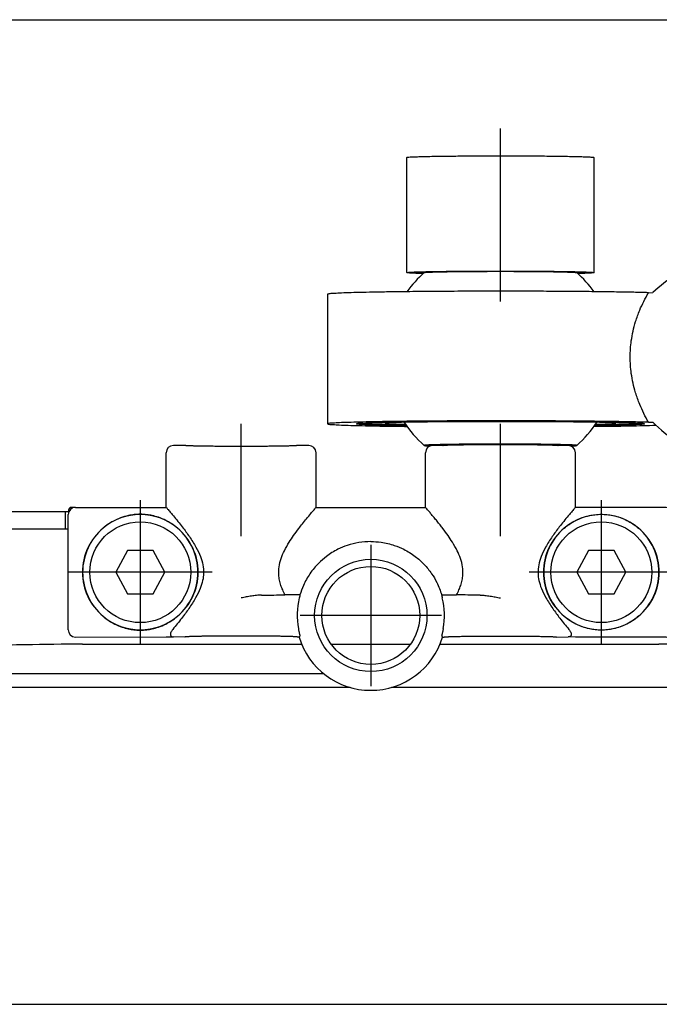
# Model space of a CAD drawing. Header units: millimetres. Extents: x -235 to 1299, y -109 to 485.
# Tile 11 of 33: x 115 to 160, y 291 to 359. Entities that reach past the tile are written whole.
import ezdxf

# ---------------------------------------------------------------- set-up
doc = ezdxf.new("R2010")
doc.units = ezdxf.units.MM
doc.linetypes.add('DOT_CENTER', pattern=[14, 12, -1, 0, -1])
doc.layers.add('1', color=7, linetype='Continuous')
doc.styles.add('CONVERTER_11', font='txt.shx', dxfattribs={"width": 0.9})
doc.dimstyles.new('ME10_DIM_25', dxfattribs={"dimtxt": 2, "dimasz": 2, "dimexe": 1, "dimexo": 1, "dimgap": 1, "dimtad": 1, "dimdsep": 46, "dimtxsty": 'CONVERTER_11', "dimsah": 1, "dimcen": 0.09, "dimclrd": 2, "dimclre": 2, "dimclrt": 2, "dimadec": 0, "dimazin": 0, "dimtfac": 1, "dimtdec": 4, "dimtix": 1, "dimtmove": 0, "dimatfit": 3, "dimfxl": 1, "dimtolj": 1, "dimtzin": 0, "dimarcsym": 0})

# ---------------------------------------------------------------- blocks, each defined once
blk = doc.blocks.new('READING_HEAD_BODY__40', base_point=(37.834, 313.735))
at = {"color": 7, "linetype": 'Continuous'}
for p, q in [((118.531, 324.994), (112.931, 324.994)), ((118.531, 323.794), (118.531, 324.994)), ((118.752, 324.994), (118.531, 324.994)), ((118.753, 325.097), (118.75, 324.933)), ((119.23, 325.294), (118.953, 325.294)), ((119.23, 325.294), (121.455, 325.294)), ((135.931, 325.294), (143.531, 325.294)), ((160.231, 325.294), (158.006, 325.294)), ((115.731, 323.794), (112.931, 323.794)), ((118.531, 323.794), (115.731, 323.794)), ((118.731, 323.794), (118.531, 323.794)), ((119.731, 315.794), (134.931, 315.794)), ((136.981, 315.794), (142.48, 315.794)), ((144.531, 315.794), (159.731, 315.794))]:
    blk.add_line(p, q, dxfattribs=at)
for centre, radius, start, end in [((118.953, 325.094), 0.2, 90, 179), ((119.731, 115.794), 200, 91.14313, 91.84059), ((119.731, 115.794), 200, 90, 91.14313), ((159.731, 115.794), 200, 88.85687, 90)]:
    blk.add_arc(centre, radius, start, end, dxfattribs=at)
blk = doc.blocks.new('BLOCK__41', base_point=(118.731, 312.594))
at = {"color": 7, "linetype": 'Continuous'}
for p, q in [((126.831, 329.594), (126.031, 329.594)), ((135.431, 329.594), (134.631, 329.594)), ((144.731, 329.596), (144.031, 329.594)), ((153.431, 329.594), (152.731, 329.596)), ((125.531, 325.294), (125.531, 329.094)), ((135.931, 325.294), (135.931, 329.094)), ((143.532, 325.292), (143.531, 329.094)), ((153.931, 325.294), (153.931, 329.094)), ((118.731, 323.794), (118.731, 324.794)), ((119.23, 325.294), (121.455, 325.294)), ((121.455, 325.294), (125.531, 325.294)), ((135.931, 325.294), (143.532, 325.292)), ((158.006, 325.294), (153.931, 325.294)), ((160.231, 325.294), (158.006, 325.294)), ((160.731, 323.794), (160.731, 324.794)), ((118.731, 316.794), (118.731, 323.794)), ((160.731, 316.794), (160.731, 323.794)), ((122.834, 322.294), (122.027, 320.794)), ((124.627, 322.294), (122.834, 322.294)), ((125.434, 320.794), (124.627, 322.294)), ((154.834, 322.294), (154.027, 320.794)), ((156.627, 322.294), (154.834, 322.294)), ((157.434, 320.794), (156.627, 322.294)), ((122.027, 320.794), (122.834, 319.294)), ((124.627, 319.294), (125.434, 320.794)), ((154.027, 320.794), (154.834, 319.294)), ((156.627, 319.294), (157.434, 320.794)), ((122.834, 319.294), (124.627, 319.294)), ((154.834, 319.294), (156.627, 319.294)), ((134.807, 319.22), (133.775, 319.22)), ((144.655, 319.22), (145.687, 319.22)), ((119.23, 316.294), (125.533, 316.297)), ((125.533, 316.297), (126.033, 316.297)), ((126.831, 316.294), (126.033, 316.297)), ((134.752, 316.294), (134.631, 316.294)), ((144.71, 316.294), (144.831, 316.294)), ((152.631, 316.294), (153.43, 316.297)), ((153.931, 316.294), (153.43, 316.297)), ((160.231, 316.294), (153.931, 316.294))]:
    blk.add_line(p, q, dxfattribs=at)
for centre, radius in [((123.731, 320.794), 3.5), ((155.731, 320.794), 3.5), ((139.731, 317.794), 3.9), ((139.731, 317.794), 3.4)]:
    blk.add_circle(centre, radius, dxfattribs=at)
for centre, radius, start, end in [((126.031, 329.094), 0.5, 90.00422, 180.00358), ((135.431, 329.094), 0.5, 359.99642, 89.99578), ((144.031, 329.094), 0.5, 90.00422, 180.00358), ((153.431, 329.094), 0.5, 359.99642, 89.99578), ((119.231, 324.794), 0.5, 90.00872, 179.99128), ((123.731, 320.794), 4, 49.89391, 130.10609), ((155.731, 320.794), 4, 49.89391, 130.10609), ((160.231, 324.794), 0.5, 0.00872, 89.99128), ((123.677, 320.794), 3.966, 129.51611, 230.48389), ((123.731, 320.794), 4, 130.10609, 229.89391), ((123.784, 320.794), 3.966, 309.51611, 50.48389), ((123.731, 320.794), 4, 310.10609, 49.89391), ((155.677, 320.794), 3.966, 129.51611, 230.48389), ((155.731, 320.794), 4, 130.10609, 229.89391), ((155.731, 320.794), 4, 310.10609, 49.89391), ((155.784, 320.794), 3.966, 309.51611, 50.48389), ((139.731, 317.794), 5.109, 166.26961, 190.3495), ((139.731, 317.794), 5.109, 349.6505, 13.73039), ((123.731, 320.794), 4, 229.89391, 310.10609), ((155.731, 320.794), 4, 229.89391, 310.10609), ((119.23, 316.794), 0.5, 180, 270), ((160.231, 316.794), 0.5, 270, 0), ((139.731, 317.794), 5.2, 196.76587, 343.23413)]:
    blk.add_arc(centre, radius, start, end, dxfattribs=at)
for points, knots in [([(134.631, 329.594), (134.63, 329.593), (134.628, 329.59), (134.62, 329.589), (134.606, 329.586), (134.584, 329.583), (134.553, 329.58), (134.511, 329.577), (134.454, 329.573), (134.382, 329.57), (134.296, 329.566), (134.197, 329.563), (134.086, 329.559), (133.993, 329.557), (133.917, 329.555), (133.859, 329.553), (133.789, 329.552), (133.706, 329.55), (133.611, 329.548), (133.503, 329.546), (133.381, 329.544), (133.246, 329.542), (133.096, 329.54), (132.932, 329.538), (132.753, 329.536), (132.513, 329.533), (132.214, 329.531), (131.855, 329.529), (131.487, 329.527), (131.111, 329.526), (130.784, 329.526), (130.513, 329.526), (130.302, 329.526), (130.103, 329.527), (129.915, 329.527), (129.74, 329.528), (129.578, 329.529), (129.43, 329.53), (129.295, 329.531), (129.174, 329.531), (129.068, 329.532), (128.978, 329.533), (128.858, 329.534), (128.708, 329.536), (128.529, 329.538), (128.365, 329.54), (128.215, 329.542), (128.08, 329.544), (127.958, 329.546), (127.85, 329.548), (127.755, 329.55), (127.672, 329.552), (127.602, 329.553), (127.544, 329.555), (127.477, 329.556), (127.394, 329.559), (127.293, 329.562), (127.191, 329.565), (127.094, 329.569), (127.013, 329.573), (126.95, 329.577), (126.908, 329.58), (126.877, 329.583), (126.855, 329.586), (126.841, 329.589), (126.833, 329.59), (126.831, 329.593), (126.831, 329.594)], [0, 0, 0, 0, 0.002841, 0.009979, 0.023393, 0.044753, 0.07568, 0.117778, 0.172644, 0.246588, 0.333154, 0.432088, 0.543136, 0.666042, 0.712355, 0.770293, 0.840222, 0.922509, 1.017517, 1.125615, 1.247167, 1.38254, 1.5321, 1.696213, 1.875246, 2.069565, 2.415494, 2.774437, 3.143738, 3.52074, 3.902784, 4.124424, 4.335174, 4.534546, 4.722049, 4.897194, 5.05949, 5.208447, 5.343576, 5.464386, 5.570388, 5.66109, 5.736004, 5.930322, 6.109355, 6.273468, 6.423028, 6.558401, 6.679953, 6.788051, 6.88306, 6.965346, 7.035275, 7.093213, 7.139526, 7.237492, 7.340575, 7.444014, 7.543049, 7.632924, 7.687791, 7.729888, 7.760815, 7.782176, 7.795589, 7.802728, 7.805569, 7.805569, 7.805569, 7.805569]), ([(126.307, 323.853), (126.167, 323.965), (125.915, 324.166), (125.47, 324.419), (125.026, 324.606), (124.579, 324.73), (124.159, 324.8), (123.743, 324.824), (123.316, 324.802), (122.858, 324.727), (122.401, 324.594), (121.96, 324.401), (121.548, 324.167), (121.294, 323.965), (121.154, 323.853)], [0, 0, 0, 0, 0.536182, 0.967428, 1.530555, 1.97588, 2.356495, 2.806353, 3.223522, 3.63626, 4.197331, 4.644861, 5.077444, 5.615657, 5.615657, 5.615657, 5.615657]), ([(125.531, 325.294), (125.553, 325.268), (125.597, 325.217), (125.705, 325.092), (125.849, 324.922), (126.182, 324.526), (126.621, 323.982), (127.152, 323.264), (127.585, 322.586), (127.908, 321.928), (128.094, 321.317), (128.144, 320.744), (128.073, 320.19), (127.887, 319.61), (127.562, 318.961), (127.119, 318.278), (126.582, 317.554), (126.195, 317.083), (125.985, 316.827)], [0, 0, 0, 0, 0.102168, 0.204336, 0.493859, 0.770998, 1.757116, 2.589291, 3.450206, 4.166091, 4.782858, 5.352996, 5.877832, 6.447549, 7.17371, 8.049095, 8.88635, 9.877691, 9.877691, 9.877691, 9.877691]), ([(134.731, 323.829), (134.815, 323.939), (134.991, 324.167), (135.274, 324.518), (135.53, 324.825), (135.75, 325.084), (135.866, 325.22), (135.928, 325.291), (135.93, 325.293), (135.931, 325.294)], [0, 0, 0, 0, 0.415947, 0.865818, 1.351893, 1.61335, 1.885381, 1.889786, 1.89419, 1.89419, 1.89419, 1.89419]), ([(144.731, 323.829), (144.668, 323.91), (144.539, 324.079), (144.335, 324.335), (144.115, 324.605), (143.906, 324.855), (143.712, 325.084), (143.595, 325.219), (143.534, 325.289), (143.533, 325.291), (143.532, 325.292)], [0, 0, 0, 0, 0.308872, 0.636503, 0.98386, 1.3519, 1.613357, 1.885388, 1.888325, 1.891261, 1.891261, 1.891261, 1.891261]), ([(153.931, 325.294), (153.908, 325.268), (153.864, 325.217), (153.756, 325.092), (153.612, 324.922), (153.279, 324.526), (152.84, 323.982), (152.309, 323.264), (151.876, 322.586), (151.553, 321.928), (151.367, 321.317), (151.317, 320.744), (151.388, 320.19), (151.575, 319.61), (151.899, 318.961), (152.342, 318.278), (152.879, 317.554), (153.266, 317.083), (153.476, 316.827)], [0, 0, 0, 0, 0.102168, 0.204336, 0.493859, 0.770998, 1.757116, 2.589291, 3.450206, 4.166091, 4.782858, 5.352996, 5.877832, 6.447549, 7.17371, 8.049095, 8.88635, 9.877691, 9.877691, 9.877691, 9.877691]), ([(153.154, 323.853), (153.266, 323.944), (153.517, 324.146), (153.926, 324.386), (154.398, 324.593), (154.844, 324.724), (155.302, 324.8), (155.705, 324.824), (156.132, 324.803), (156.572, 324.734), (157.042, 324.601), (157.5, 324.404), (157.928, 324.157), (158.181, 323.955), (158.307, 323.853)], [0, 0, 0, 0, 0.431302, 0.967428, 1.414905, 1.975878, 2.356493, 2.806351, 3.183337, 3.636249, 4.140507, 4.644877, 5.129378, 5.615694, 5.615694, 5.615694, 5.615694]), ([(133.775, 319.22), (133.719, 319.333), (133.613, 319.548), (133.482, 319.892), (133.386, 320.241), (133.325, 320.673), (133.344, 321.184), (133.491, 321.753), (133.739, 322.324), (134.04, 322.847), (134.379, 323.356), (134.609, 323.665), (134.731, 323.829)], [0, 0, 0, 0, 0.375662, 0.721458, 1.100725, 1.460449, 2.024961, 2.624204, 3.210006, 3.889885, 4.431803, 5.043834, 5.043834, 5.043834, 5.043834]), ([(145.687, 319.22), (145.742, 319.333), (145.849, 319.548), (145.979, 319.892), (146.075, 320.241), (146.136, 320.673), (146.117, 321.184), (145.971, 321.753), (145.722, 322.324), (145.421, 322.847), (145.082, 323.356), (144.852, 323.665), (144.731, 323.829)], [0, 0, 0, 0, 0.375662, 0.721458, 1.100725, 1.460449, 2.024961, 2.624204, 3.210006, 3.889885, 4.431803, 5.043834, 5.043834, 5.043834, 5.043834]), ([(139.731, 322.925), (139.454, 322.912), (138.9, 322.885), (138.131, 322.686), (137.368, 322.369), (136.697, 321.951), (136.042, 321.38), (135.489, 320.712), (135.058, 319.96), (134.882, 319.443), (134.807, 319.22)], [0, 0, 0, 0, 0.830136, 1.660168, 2.364612, 3.305216, 4.015633, 4.963772, 5.893946, 6.598375, 6.598375, 6.598375, 6.598375]), ([(139.731, 322.925), (139.967, 322.915), (140.521, 322.892), (141.293, 322.701), (142.093, 322.369), (142.797, 321.93), (143.447, 321.351), (143.944, 320.736), (144.37, 320.029), (144.551, 319.513), (144.655, 319.22)], [0, 0, 0, 0, 0.710205, 1.660054, 2.364498, 3.305102, 4.133309, 4.963765, 5.668516, 6.598374, 6.598374, 6.598374, 6.598374]), ([(132.147, 319.207), (132.032, 319.202), (131.796, 319.192), (131.444, 319.14), (131.087, 319.077), (130.85, 319.03), (130.731, 319.007)], [0, 0, 0, 0, 0.342944, 0.709074, 1.066245, 1.431852, 1.431852, 1.431852, 1.431852]), ([(132.147, 319.207), (132.429, 319.208), (132.972, 319.211), (133.515, 319.217), (133.775, 319.22)], [0, 0, 0, 0, 0.848537, 1.628092, 1.628092, 1.628092, 1.628092]), ([(134.817, 319.207), (134.815, 319.197), (134.81, 319.177), (134.8, 319.136), (134.785, 319.079), (134.774, 319.033), (134.767, 319.007)], [0, 0, 0, 0, 0.0289034, 0.0624797, 0.1257744, 0.2060368, 0.2060368, 0.2060368, 0.2060368]), ([(134.807, 319.22), (134.807, 319.22), (134.808, 319.218), (134.811, 319.215), (134.813, 319.211), (134.816, 319.208), (134.817, 319.207)], [0, 0, 0, 0, 0.00286628, 0.00573256, 0.01146697, 0.01720259, 0.01720259, 0.01720259, 0.01720259]), ([(144.655, 319.22), (144.654, 319.22), (144.653, 319.218), (144.65, 319.214), (144.647, 319.211), (144.645, 319.207), (144.644, 319.207)], [0, 0, 0, 0, 0.00286628, 0.00573256, 0.0136179, 0.01720259, 0.01720259, 0.01720259, 0.01720259]), ([(144.644, 319.207), (144.646, 319.197), (144.651, 319.177), (144.661, 319.136), (144.676, 319.079), (144.687, 319.033), (144.694, 319.007)], [0, 0, 0, 0, 0.0289034, 0.0624797, 0.1257744, 0.2060368, 0.2060368, 0.2060368, 0.2060368]), ([(147.315, 319.207), (147.032, 319.208), (146.489, 319.211), (145.946, 319.217), (145.687, 319.22)], [0, 0, 0, 0, 0.848537, 1.628092, 1.628092, 1.628092, 1.628092]), ([(147.315, 319.207), (147.429, 319.202), (147.665, 319.192), (148.017, 319.14), (148.375, 319.077), (148.611, 319.03), (148.731, 319.007)], [0, 0, 0, 0, 0.342944, 0.709074, 1.066245, 1.431852, 1.431852, 1.431852, 1.431852]), ([(121.154, 317.734), (121.294, 317.623), (121.547, 317.422), (121.991, 317.169), (122.433, 316.982), (122.88, 316.858), (123.3, 316.788), (123.729, 316.763), (124.158, 316.788), (124.579, 316.858), (125.026, 316.982), (125.469, 317.169), (125.914, 317.421), (126.167, 317.623), (126.307, 317.734)], [0, 0, 0, 0, 0.536313, 0.967687, 1.528909, 1.973094, 2.354706, 2.806003, 3.258334, 3.640689, 4.085303, 4.647276, 5.078901, 5.615654, 5.615654, 5.615654, 5.615654]), ([(158.307, 317.734), (158.195, 317.644), (157.944, 317.441), (157.519, 317.193), (157.046, 316.989), (156.59, 316.858), (156.15, 316.787), (155.732, 316.764), (155.314, 316.786), (154.873, 316.858), (154.416, 316.988), (153.959, 317.185), (153.532, 317.431), (153.28, 317.633), (153.154, 317.734)], [0, 0, 0, 0, 0.431373, 0.967686, 1.470474, 1.97312, 2.387338, 2.806037, 3.225628, 3.640732, 4.143971, 4.647345, 5.130643, 5.615743, 5.615743, 5.615743, 5.615743]), ([(125.985, 316.827), (125.95, 316.783), (125.888, 316.701), (125.831, 316.571), (125.818, 316.466), (125.84, 316.389), (125.876, 316.346), (125.925, 316.316), (125.967, 316.304), (126.006, 316.297), (126.024, 316.297), (126.033, 316.297)], [0, 0, 0, 0, 0.1689421, 0.3089645, 0.4212753, 0.4752381, 0.5454314, 0.5842222, 0.6466996, 0.6756378, 0.701426, 0.701426, 0.701426, 0.701426]), ([(134.704, 316.876), (134.711, 316.844), (134.722, 316.781), (134.741, 316.689), (134.76, 316.605), (134.777, 316.531), (134.792, 316.47), (134.803, 316.426), (134.81, 316.396), (134.812, 316.382), (134.813, 316.376)], [0, 0, 0, 0, 0.099047, 0.1920763, 0.2800118, 0.3568997, 0.4207545, 0.4698618, 0.4921865, 0.5116759, 0.5116759, 0.5116759, 0.5116759]), ([(144.757, 316.876), (144.751, 316.844), (144.739, 316.781), (144.72, 316.689), (144.701, 316.605), (144.684, 316.531), (144.669, 316.47), (144.658, 316.426), (144.651, 316.397), (144.648, 316.383), (144.647, 316.377)], [0, 0, 0, 0, 0.099047, 0.1920763, 0.2800118, 0.3568997, 0.4207545, 0.4698618, 0.4919307, 0.5106304, 0.5106304, 0.5106304, 0.5106304]), ([(153.476, 316.827), (153.511, 316.783), (153.574, 316.701), (153.63, 316.571), (153.644, 316.46), (153.618, 316.383), (153.58, 316.343), (153.536, 316.316), (153.494, 316.304), (153.456, 316.297), (153.438, 316.297), (153.43, 316.297)], [0, 0, 0, 0, 0.1689421, 0.3089645, 0.4212753, 0.4942878, 0.5454492, 0.58424, 0.6467174, 0.675178, 0.6995186, 0.6995186, 0.6995186, 0.6995186]), ([(134.631, 316.294), (134.63, 316.295), (134.628, 316.297), (134.62, 316.299), (134.606, 316.302), (134.584, 316.304), (134.553, 316.308), (134.511, 316.311), (134.449, 316.315), (134.367, 316.319), (134.27, 316.323), (134.168, 316.326), (134.067, 316.329), (133.984, 316.331), (133.917, 316.333), (133.859, 316.335), (133.789, 316.336), (133.706, 316.338), (133.611, 316.34), (133.503, 316.342), (133.381, 316.344), (133.246, 316.346), (133.096, 316.348), (132.932, 316.35), (132.753, 316.352), (132.604, 316.354), (132.484, 316.355), (132.393, 316.355), (132.287, 316.356), (132.167, 316.357), (132.032, 316.358), (131.883, 316.359), (131.721, 316.36), (131.546, 316.36), (131.358, 316.361), (131.159, 316.362), (130.949, 316.362), (130.731, 316.362), (130.513, 316.362), (130.302, 316.362), (130.103, 316.361), (129.915, 316.36), (129.74, 316.36), (129.578, 316.359), (129.43, 316.358), (129.295, 316.357), (129.174, 316.356), (129.068, 316.355), (128.978, 316.355), (128.858, 316.354), (128.708, 316.352), (128.529, 316.35), (128.365, 316.348), (128.215, 316.346), (128.08, 316.344), (127.958, 316.342), (127.85, 316.34), (127.755, 316.338), (127.672, 316.336), (127.602, 316.335), (127.544, 316.333), (127.477, 316.331), (127.394, 316.329), (127.293, 316.326), (127.191, 316.323), (127.094, 316.319), (127.013, 316.315), (126.95, 316.311), (126.908, 316.308), (126.877, 316.304), (126.855, 316.302), (126.841, 316.299), (126.833, 316.297), (126.831, 316.295), (126.831, 316.294)], [0, 0, 0, 0, 0.002841, 0.009979, 0.023393, 0.044753, 0.07568, 0.117778, 0.172644, 0.26252, 0.361555, 0.464994, 0.568077, 0.666042, 0.712355, 0.770293, 0.840222, 0.922508, 1.017517, 1.125615, 1.247167, 1.38254, 1.5321, 1.696213, 1.875246, 2.069565, 2.144478, 2.235181, 2.341182, 2.461992, 2.597121, 2.746078, 2.908374, 3.083519, 3.271022, 3.470394, 3.681144, 3.902784, 4.124424, 4.335175, 4.534546, 4.722049, 4.897194, 5.05949, 5.208447, 5.343576, 5.464386, 5.570388, 5.66109, 5.736004, 5.930322, 6.109355, 6.273468, 6.423028, 6.558401, 6.679954, 6.788051, 6.88306, 6.965346, 7.035275, 7.093214, 7.139526, 7.237492, 7.340575, 7.444014, 7.543049, 7.632924, 7.687791, 7.729888, 7.760815, 7.782176, 7.795589, 7.802728, 7.805569, 7.805569, 7.805569, 7.805569]), ([(134.813, 316.376), (134.808, 316.369), (134.798, 316.356), (134.782, 316.335), (134.767, 316.314), (134.757, 316.301), (134.752, 316.294)], [0, 0, 0, 0, 0.0256598, 0.051371, 0.0771723, 0.1026278, 0.1026278, 0.1026278, 0.1026278]), ([(144.647, 316.377), (144.653, 316.37), (144.663, 316.356), (144.679, 316.335), (144.694, 316.314), (144.704, 316.301), (144.71, 316.294)], [0, 0, 0, 0, 0.0270455, 0.0529546, 0.0787559, 0.1042114, 0.1042114, 0.1042114, 0.1042114]), ([(144.831, 316.294), (144.833, 316.295), (144.84, 316.3), (144.859, 316.302), (144.886, 316.306), (144.921, 316.308), (144.96, 316.311), (145, 316.314), (145.042, 316.316), (145.09, 316.318), (145.147, 316.321), (145.216, 316.323), (145.297, 316.326), (145.391, 316.329), (145.512, 316.332), (145.659, 316.336), (145.834, 316.34), (146.023, 316.343), (146.224, 316.346), (146.439, 316.349), (146.664, 316.352), (146.884, 316.354), (147.093, 316.356), (147.286, 316.357), (147.474, 316.358), (147.655, 316.359), (147.828, 316.36), (147.992, 316.361), (148.147, 316.361), (148.29, 316.362), (148.42, 316.362), (148.537, 316.362), (148.639, 316.362), (148.776, 316.362), (148.949, 316.362), (149.159, 316.362), (149.358, 316.361), (149.546, 316.36), (149.721, 316.36), (149.883, 316.359), (150.032, 316.358), (150.167, 316.357), (150.287, 316.356), (150.393, 316.355), (150.484, 316.355), (150.618, 316.353), (150.797, 316.352), (151.023, 316.349), (151.237, 316.346), (151.438, 316.343), (151.627, 316.34), (151.802, 316.336), (151.955, 316.332), (152.086, 316.329), (152.197, 316.325), (152.296, 316.322), (152.382, 316.318), (152.454, 316.314), (152.511, 316.311), (152.553, 316.308), (152.584, 316.304), (152.606, 316.302), (152.62, 316.299), (152.628, 316.297), (152.63, 316.295), (152.631, 316.294)], [0, 0, 0, 0, 0.007869, 0.026925, 0.05529, 0.090608, 0.130467, 0.172435, 0.210716, 0.257971, 0.315256, 0.383627, 0.464142, 0.557859, 0.665834, 0.826336, 1.001406, 1.190303, 1.392287, 1.606618, 1.832554, 2.069356, 2.26675, 2.459999, 2.647913, 2.829301, 3.002972, 3.167737, 3.322402, 3.465779, 3.596676, 3.713901, 3.816265, 3.902575, 4.124215, 4.334966, 4.534338, 4.721841, 4.896985, 5.059281, 5.208239, 5.343368, 5.464178, 5.570179, 5.660882, 5.735795, 5.972597, 6.198534, 6.412864, 6.614848, 6.803745, 6.978815, 7.139317, 7.262223, 7.373271, 7.472206, 7.558771, 7.632716, 7.687582, 7.72968, 7.760607, 7.781967, 7.795381, 7.802519, 7.80536, 7.80536, 7.80536, 7.80536])]:
    blk.add_open_spline(points, degree=3, knots=knots, dxfattribs=at)
at = {"layer": '1', "color": 2, "linetype": 'DOT_CENTER'}
for p, q in [((130.731, 323.294), (130.731, 331.094)), ((148.732, 323.293), (148.73, 331.095)), ((123.731, 325.794), (123.731, 315.794)), ((155.731, 325.794), (155.731, 315.794)), ((139.731, 322.694), (139.731, 312.894)), ((128.731, 320.794), (118.731, 320.794)), ((160.731, 320.794), (150.731, 320.794)), ((144.631, 317.794), (134.831, 317.794))]:
    blk.add_line(p, q, dxfattribs=at)
blk = doc.blocks.new('COUPLING_BAR__42', base_point=(136.731, 328.623))
at = {"color": 7, "linetype": 'Continuous'}
for p, q in [((142.231, 341.594), (142.231, 349.593)), ((155.231, 341.594), (155.231, 349.593)), ((136.731, 340.094), (136.731, 331.096)), ((158.996, 340.203), (159.303, 340.204)), ((158.996, 331.204), (159.303, 331.205))]:
    blk.add_line(p, q, dxfattribs=at)
for start, end in [(131.39972, 144.23713), (35.76285, 48.60028), (213.10816, 228.60028), (311.39972, 326.89182)]:
    blk.add_arc((148.731, 335.595), 8, start, end, dxfattribs=at)
for points, knots in [([(142.231, 349.593), (142.251, 349.599), (142.33, 349.62), (142.511, 349.623), (142.802, 349.642), (143.202, 349.653), (143.704, 349.666), (144.303, 349.676), (145.094, 349.688), (146.073, 349.697), (147.226, 349.704), (148.429, 349.707), (149.647, 349.706), (150.461, 349.702), (150.865, 349.7)], [0, 0, 0, 0, 0.063368, 0.244515, 0.538833, 0.940827, 1.444905, 2.045446, 2.736819, 3.818252, 4.98252, 6.196201, 7.425869, 8.638101, 8.638101, 8.638101, 8.638101]), ([(150.865, 349.7), (151.113, 349.698), (151.593, 349.695), (152.285, 349.688), (152.923, 349.68), (153.498, 349.67), (153.979, 349.66), (154.368, 349.65), (154.666, 349.639), (154.901, 349.63), (155.07, 349.616), (155.175, 349.613), (155.219, 349.597), (155.231, 349.593)], [0, 0, 0, 0, 0.743493, 1.438922, 2.07892, 2.656121, 3.163164, 3.52401, 3.822956, 4.058403, 4.22878, 4.332615, 4.369294, 4.369294, 4.369294, 4.369294]), ([(161.759, 341.885), (161.466, 341.748), (160.56, 341.325), (159.81, 340.656), (159.303, 340.204)], [0, 0, 0, 0, 0.96653, 2.989162, 2.989162, 2.989162, 2.989162]), ([(142.231, 341.594), (142.251, 341.6), (142.33, 341.622), (142.511, 341.624), (142.802, 341.643), (143.202, 341.654), (143.704, 341.667), (144.303, 341.678), (145.094, 341.689), (146.073, 341.698), (147.226, 341.705), (148.429, 341.708), (149.647, 341.707), (150.461, 341.703), (150.865, 341.701)], [0, 0, 0, 0, 0.063368, 0.244515, 0.538833, 0.940827, 1.444905, 2.045446, 2.736819, 3.818252, 4.98252, 6.196201, 7.425869, 8.638101, 8.638101, 8.638101, 8.638101]), ([(143.366, 341.53), (143.254, 341.533), (143.048, 341.538), (142.768, 341.549), (142.545, 341.557), (142.385, 341.572), (142.284, 341.574), (142.242, 341.59), (142.231, 341.594)], [0, 0, 0, 0, 0.33694, 0.61819, 0.841321, 1.003928, 1.10371, 1.139226, 1.139226, 1.139226, 1.139226]), ([(143.44, 341.596), (143.462, 341.601), (143.537, 341.617), (143.7, 341.621), (143.956, 341.635), (144.304, 341.645), (144.783, 341.656), (145.393, 341.666), (146.133, 341.675), (146.95, 341.682), (147.518, 341.684), (147.812, 341.685)], [0, 0, 0, 0, 0.06617, 0.229872, 0.487989, 0.836937, 1.273066, 1.924246, 2.669843, 3.492301, 4.374059, 4.374059, 4.374059, 4.374059]), ([(147.812, 341.685), (148.193, 341.686), (148.947, 341.687), (150.054, 341.684), (151.1, 341.677), (151.991, 341.668), (152.706, 341.655), (153.233, 341.645), (153.624, 341.627), (153.873, 341.622), (153.988, 341.602), (154.021, 341.596)], [0, 0, 0, 0, 1.143045, 2.26309, 3.321585, 4.27998, 4.936249, 5.466338, 5.861384, 6.112591, 6.211678, 6.211678, 6.211678, 6.211678]), ([(150.865, 341.701), (151.113, 341.7), (151.593, 341.696), (152.285, 341.689), (152.923, 341.681), (153.498, 341.672), (153.979, 341.661), (154.368, 341.651), (154.666, 341.64), (154.901, 341.632), (155.07, 341.617), (155.175, 341.615), (155.219, 341.598), (155.231, 341.594)], [0, 0, 0, 0, 0.743493, 1.438922, 2.07892, 2.656121, 3.163164, 3.52401, 3.822956, 4.058403, 4.22878, 4.332615, 4.369294, 4.369294, 4.369294, 4.369294]), ([(155.231, 341.594), (155.219, 341.59), (155.177, 341.574), (155.076, 341.572), (154.916, 341.557), (154.693, 341.549), (154.413, 341.538), (154.207, 341.533), (154.095, 341.53)], [0, 0, 0, 0, 0.035516, 0.135298, 0.297905, 0.521036, 0.802286, 1.139226, 1.139226, 1.139226, 1.139226]), ([(158.996, 340.203), (158.66, 340.212), (157.926, 340.231), (156.741, 340.251), (155.397, 340.269), (153.914, 340.284), (152.317, 340.295), (150.522, 340.302), (148.575, 340.305), (146.533, 340.301), (144.564, 340.292), (142.712, 340.277), (141.162, 340.258), (139.925, 340.237), (138.996, 340.218), (138.22, 340.195), (137.604, 340.177), (137.158, 340.145), (136.881, 340.14), (136.762, 340.104), (136.731, 340.094)], [0, 0, 0, 0, 1.009901, 2.202146, 3.554324, 5.044017, 6.648796, 8.346232, 10.430983, 12.488114, 14.472587, 16.339362, 18.043405, 19.121075, 20.052659, 20.83103, 21.449081, 21.899753, 22.176172, 22.273085, 22.273085, 22.273085, 22.273085]), ([(158.996, 331.204), (158.784, 331.612), (158.44, 332.276), (158.042, 333.415), (157.793, 334.517), (157.707, 335.729), (157.791, 336.941), (158.039, 338.029), (158.437, 339.154), (158.782, 339.802), (158.996, 340.203)], [0, 0, 0, 0, 1.375515, 2.240559, 3.612921, 4.751159, 5.873334, 7.246792, 8.086172, 9.445718, 9.445718, 9.445718, 9.445718]), ([(158.996, 331.204), (158.66, 331.213), (157.926, 331.232), (156.741, 331.252), (155.397, 331.271), (153.914, 331.285), (152.317, 331.296), (150.522, 331.304), (148.575, 331.306), (146.533, 331.303), (144.564, 331.293), (142.712, 331.278), (141.162, 331.259), (139.925, 331.239), (138.996, 331.219), (138.22, 331.197), (137.604, 331.178), (137.158, 331.146), (136.881, 331.142), (136.762, 331.105), (136.731, 331.096)], [0, 0, 0, 0, 1.009901, 2.202146, 3.554324, 5.044017, 6.648796, 8.346232, 10.430983, 12.488114, 14.472587, 16.339362, 18.043405, 19.121075, 20.052659, 20.83103, 21.449081, 21.899753, 22.176172, 22.273085, 22.273085, 22.273085, 22.273085]), ([(136.731, 331.096), (136.761, 331.086), (136.879, 331.05), (137.154, 331.045), (137.594, 331.014), (138.201, 330.995), (138.963, 330.973), (139.874, 330.954), (140.925, 330.936), (141.7, 330.926), (142.153, 330.921), (142.21, 330.92), (142.239, 330.92)], [0, 0, 0, 0, 0.096139, 0.369753, 0.814878, 1.423926, 2.189127, 3.102658, 4.156679, 5.343339, 5.42903, 5.515106, 5.515106, 5.515106, 5.515106]), ([(138.731, 331.096), (138.764, 331.105), (138.895, 331.14), (139.195, 331.144), (139.677, 331.174), (140.338, 331.191), (141.165, 331.211), (142.15, 331.228), (143.446, 331.245), (145.042, 331.259), (146.909, 331.268), (148.839, 331.271), (150.773, 331.268), (152.481, 331.258), (153.92, 331.246), (155.063, 331.232), (156.073, 331.215), (156.936, 331.197), (157.639, 331.175), (158.169, 331.157), (158.463, 331.135), (158.579, 331.126)], [0, 0, 0, 0, 0.104984, 0.405227, 0.892271, 1.556291, 2.387309, 3.375306, 4.510246, 6.276755, 8.163511, 10.112616, 12.066168, 13.966266, 15.234725, 16.38267, 17.396973, 18.26451, 18.972172, 19.506882, 19.85568, 19.85568, 19.85568, 19.85568]), ([(142.208, 330.963), (141.914, 330.968), (141.366, 330.977), (140.604, 330.993), (139.966, 331.012), (139.456, 331.027), (139.087, 331.054), (138.856, 331.057), (138.756, 331.088), (138.731, 331.096)], [0, 0, 0, 0, 0.880465, 1.644824, 2.286072, 2.797218, 3.171314, 3.401568, 3.482537, 3.482537, 3.482537, 3.482537]), ([(142.172, 331.014), (141.433, 331.022), (140.319, 331.035), (139.207, 331.099), (138.834, 331.121)], [0, 0, 0, 0, 2.217856, 3.340601, 3.340601, 3.340601, 3.340601]), ([(142.37, 331.23), (142.208, 331.227), (141.911, 331.219), (141.507, 331.206), (141.186, 331.195), (140.954, 331.176), (140.808, 331.173), (140.747, 331.151), (140.731, 331.146)], [0, 0, 0, 0, 0.485717, 0.891455, 1.213565, 1.448432, 1.592563, 1.643537, 1.643537, 1.643537, 1.643537]), ([(140.731, 331.146), (140.744, 331.141), (140.797, 331.121), (140.921, 331.118), (141.12, 331.1), (141.395, 331.09), (141.742, 331.077), (141.997, 331.07), (142.136, 331.067)], [0, 0, 0, 0, 0.043932, 0.167384, 0.368559, 0.644598, 0.99252, 1.40931, 1.40931, 1.40931, 1.40931]), ([(156.609, 331.17), (156.423, 331.182), (155.918, 331.213), (155.412, 331.224), (155.091, 331.23)], [0, 0, 0, 0, 0.557929, 1.519298, 1.519298, 1.519298, 1.519298]), ([(155.222, 330.92), (156.054, 330.929), (157.491, 330.946), (158.929, 330.987), (159.534, 331.005)], [0, 0, 0, 0, 2.49519, 4.313252, 4.313252, 4.313252, 4.313252]), ([(158.731, 331.096), (158.705, 331.088), (158.605, 331.057), (158.374, 331.054), (158.005, 331.027), (157.495, 331.012), (156.857, 330.993), (156.095, 330.977), (155.547, 330.968), (155.253, 330.963)], [0, 0, 0, 0, 0.08097, 0.311223, 0.685319, 1.196465, 1.837713, 2.602072, 3.482537, 3.482537, 3.482537, 3.482537]), ([(158.628, 331.121), (158.254, 331.099), (157.142, 331.035), (156.028, 331.022), (155.289, 331.014)], [0, 0, 0, 0, 1.122781, 3.340544, 3.340544, 3.340544, 3.340544]), ([(155.326, 331.067), (155.464, 331.07), (155.719, 331.077), (156.066, 331.09), (156.341, 331.1), (156.54, 331.118), (156.664, 331.121), (156.717, 331.141), (156.731, 331.146)], [0, 0, 0, 0, 0.41679, 0.764712, 1.040751, 1.241926, 1.365378, 1.40931, 1.40931, 1.40931, 1.40931]), ([(156.731, 331.146), (156.726, 331.149), (156.71, 331.159), (156.667, 331.162), (156.631, 331.167), (156.609, 331.17)], [0, 0, 0, 0, 0.0157865, 0.0571324, 0.125062, 0.125062, 0.125062, 0.125062]), ([(158.579, 331.126), (158.606, 331.122), (158.651, 331.116), (158.705, 331.113), (158.725, 331.099), (158.731, 331.096)], [0, 0, 0, 0, 0.084912, 0.1365943, 0.1563274, 0.1563274, 0.1563274, 0.1563274]), ([(159.303, 331.205), (159.83, 330.721), (160.596, 330.018), (161.512, 329.535), (161.798, 329.385)], [0, 0, 0, 0, 2.132288, 3.098033, 3.098033, 3.098033, 3.098033]), ([(154.021, 329.594), (154.02, 329.595), (154.019, 329.597), (154.015, 329.605), (153.996, 329.603), (153.969, 329.61), (153.925, 329.613), (153.87, 329.618), (153.796, 329.623), (153.701, 329.628), (153.582, 329.633), (153.446, 329.638), (153.291, 329.643), (153.11, 329.648), (152.901, 329.653), (152.664, 329.658), (152.408, 329.662), (152.134, 329.667), (151.843, 329.671), (151.537, 329.674), (151.171, 329.678), (150.745, 329.681), (150.259, 329.685), (149.758, 329.687), (149.247, 329.688), (148.861, 329.688), (148.593, 329.688), (148.439, 329.688), (148.261, 329.688), (148.062, 329.688), (147.843, 329.687), (147.607, 329.686), (147.355, 329.685), (147.091, 329.684), (146.815, 329.682), (146.53, 329.68), (146.295, 329.678), (146.103, 329.676), (145.952, 329.675), (145.781, 329.673), (145.594, 329.67), (145.394, 329.668), (145.186, 329.665), (144.972, 329.661), (144.758, 329.657), (144.545, 329.653), (144.354, 329.648), (144.191, 329.643), (144.059, 329.639), (143.947, 329.635), (143.852, 329.632), (143.773, 329.628), (143.709, 329.625), (143.649, 329.622), (143.592, 329.618), (143.536, 329.613), (143.493, 329.61), (143.466, 329.604), (143.45, 329.604), (143.444, 329.598), (143.441, 329.595), (143.44, 329.594)], [0, 0, 0, 0, 0.003513, 0.007026, 0.026003, 0.049663, 0.096655, 0.154004, 0.21782, 0.318494, 0.437537, 0.574568, 0.729199, 0.901046, 1.11883, 1.356405, 1.612755, 1.886863, 2.177711, 2.484284, 2.805563, 3.275548, 3.7632, 4.264894, 4.777007, 5.295913, 5.424821, 5.579544, 5.757977, 5.958013, 6.177546, 6.41447, 6.66668, 6.93207, 7.208535, 7.493968, 7.786264, 7.91526, 8.067778, 8.240118, 8.428581, 8.629467, 8.839077, 9.053712, 9.269673, 9.483262, 9.690782, 9.842868, 9.974108, 10.086113, 10.180495, 10.258864, 10.322832, 10.374008, 10.437824, 10.495173, 10.542165, 10.565355, 10.581007, 10.586122, 10.591237, 10.591237, 10.591237, 10.591237]), ([(143.44, 329.594), (143.444, 329.592), (143.457, 329.587), (143.484, 329.584), (143.506, 329.581), (143.519, 329.58)], [0, 0, 0, 0, 0.01331692, 0.04020657, 0.08092681, 0.08092681, 0.08092681, 0.08092681]), ([(143.519, 329.58), (143.564, 329.576), (143.675, 329.568), (143.785, 329.563), (143.85, 329.56)], [0, 0, 0, 0, 0.1353347, 0.3314815, 0.3314815, 0.3314815, 0.3314815]), ([(144.731, 329.596), (144.74, 329.599), (144.775, 329.61), (144.857, 329.612), (144.988, 329.622), (145.171, 329.628), (145.403, 329.635), (145.703, 329.642), (146.072, 329.648), (146.509, 329.654), (146.988, 329.659), (147.501, 329.663), (147.855, 329.664), (148.036, 329.665)], [0, 0, 0, 0, 0.028532, 0.109876, 0.243042, 0.426506, 0.65868, 0.937962, 1.327673, 1.766574, 2.247594, 2.763658, 3.307694, 3.307694, 3.307694, 3.307694]), ([(148.036, 329.665), (148.269, 329.665), (148.733, 329.666), (149.42, 329.665), (150.083, 329.662), (150.708, 329.657), (151.231, 329.651), (151.65, 329.644), (151.964, 329.637), (152.226, 329.63), (152.435, 329.624), (152.586, 329.613), (152.68, 329.611), (152.72, 329.599), (152.731, 329.596)], [0, 0, 0, 0, 0.699797, 1.391697, 2.06028, 2.690126, 3.265816, 3.63019, 3.945285, 4.208648, 4.417835, 4.570418, 4.664029, 4.69684, 4.69684, 4.69684, 4.69684]), ([(153.611, 329.56), (153.667, 329.563), (153.766, 329.567), (153.891, 329.576), (153.972, 329.58), (154.01, 329.591), (154.021, 329.594)], [0, 0, 0, 0, 0.1697129, 0.2959468, 0.3771806, 0.4122802, 0.4122802, 0.4122802, 0.4122802])]:
    blk.add_open_spline(points, degree=3, knots=knots, dxfattribs=at)
at = {"layer": '1', "color": 2, "linetype": 'DOT_CENTER'}
blk.add_line((148.731, 339.594), (148.731, 351.593), dxfattribs=at)
blk = doc.blocks.new('COUPLING_BAR_BLOCK__43', base_point=(118.731, 312.594))
for name, p in [('COUPLING_BAR__42', (136.731, 328.623)), ('BLOCK__41', (118.731, 312.594))]:
    blk.add_blockref(name, p)
blk = doc.blocks.new('READING_HEAD__44', base_point=(37.834, 312.594))
for name, p in [('COUPLING_BAR_BLOCK__43', (118.731, 312.594)), ('READING_HEAD_BODY__40', (37.834, 313.735))]:
    blk.add_blockref(name, p)
blk = doc.blocks.new('SCALE_BODY_120__52', base_point=(-30.269, 290.794))
at = {"color": 7, "linetype": 'Continuous'}
for p, q in [((136.48, 313.735), (45.731, 313.735)), ((138.302, 312.794), (-27.269, 312.794)), ((189.731, 312.794), (141.159, 312.794)), ((-30.269, 290.794), (189.731, 290.794))]:
    blk.add_line(p, q, dxfattribs=at)
blk = doc.blocks.new('SCALE_PB_120__55', base_point=(-52.269, 290.294))
blk.add_blockref('SCALE_BODY_120__52', (-30.269, 290.794))
blk = doc.blocks.new('PB_120__56', base_point=(-52.269, 290.294))
for name, p in [('READING_HEAD__44', (37.834, 312.594)), ('SCALE_PB_120__55', (-52.269, 290.294))]:
    blk.add_blockref(name, p)
blk = doc.blocks.new('*D135')
at = {"layer": '1', "color": 2, "linetype": 'Continuous'}
for p, q in [((-52.269, 298.558), (-52.269, 360.157)), ((211.731, 298.558), (211.731, 360.157)), ((-52.269, 359.157), (211.731, 359.157))]:
    blk.add_line(p, q, dxfattribs=at)
at = {"layer": '1', "color": 2}
for points in [[(-50.269, 359.42), (-50.269, 358.894), (-52.269, 359.157)], [(209.731, 358.894), (209.731, 359.42), (211.731, 359.157)]]:
    blk.add_solid(points, dxfattribs=at)
at = {"layer": '1', "color": 2, "insert": (73.687, 360.157), "char_height": 2, "attachment_point": 7, "rotation": 0.00014, "line_spacing_factor": 0.60024, "style": 'CONVERTER_11'}
blk.add_mtext('CM+144', dxfattribs=at)
blk = doc.blocks.new('Inferior1', base_point=(103, 320))
blk.add_blockref('PB_120__56', (-52.269, 290.294))
at = {"layer": '1'}
dim = blk.add_linear_dim(base=(-52.269, 359.157), p1=(211.731, 297.558), p2=(-52.269, 297.558), text='CM+144', dimstyle='ME10_DIM_25', dxfattribs=at)
dim.commit()
dim.dimension.update_dxf_attribs({"geometry": '*D135', "text_midpoint": (78.487, 361.157), "text_rotation": 0.00014})

msp = doc.modelspace()

# ---------------------------------------------------------------- block references
msp.add_blockref('Inferior1', (103, 320))

doc.saveas('drawing.dxf')
